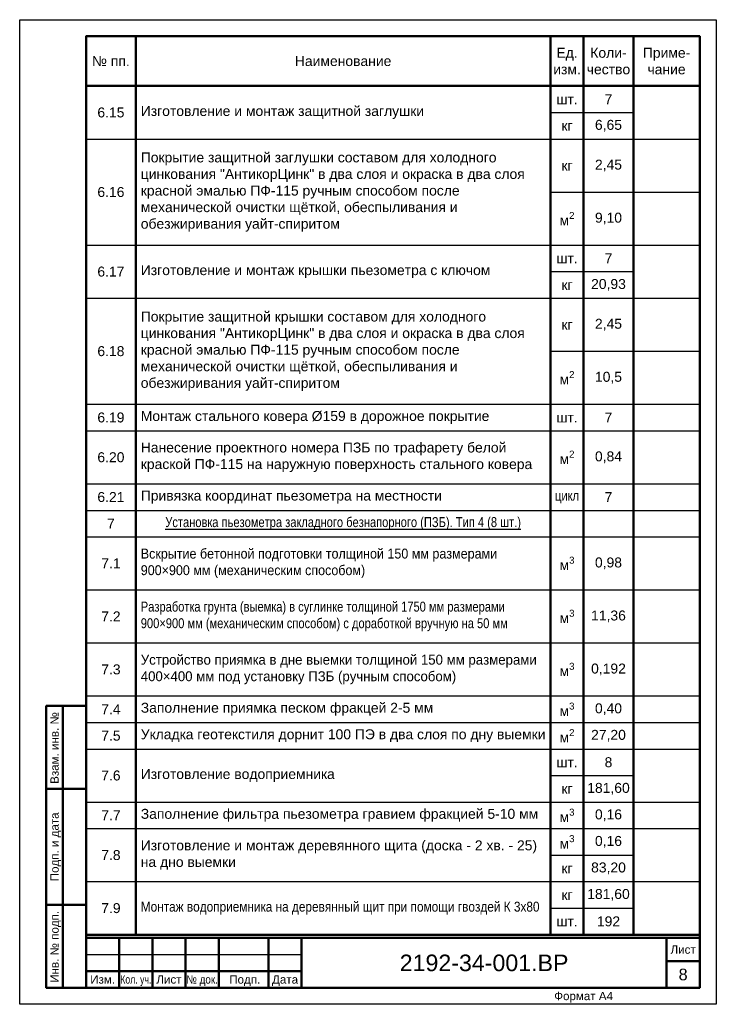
# Paper-space layout '8' of a CAD drawing. Header units: millimetres. Extents: x 45 to 255, y -5 to 292.
import ezdxf
from ezdxf.enums import TextEntityAlignment as Align

# ---------------------------------------------------------------- set-up
doc = ezdxf.new("R2010")
doc.units = ezdxf.units.MM
doc.layers.add('ГТО-2 Рамка и штамп', color=7, linetype='Continuous', lineweight=25)
doc.layers.add('ОКИАиМ_Рамка и штамп', color=7, linetype='Continuous', lineweight=25)
doc.styles.add('Arial', font='arial.ttf')
doc.styles.add('ГТО-2', font='arial.ttf')
doc.styles.add('ОКИАиМ', font='arial.ttf')

# ---------------------------------------------------------------- blocks, each defined once
blk = doc.blocks.new('*U4')
at = {"layer": 'ОКИАиМ_Рамка и штамп', "lineweight": 50}
for p, q in [((-197, 5), (-197, 90)), ((-202, 65), (-190, 65)), ((-202, 30), (-190, 30)), ((-180, 20), (-180, 5)), ((-170, 20), (-170, 5)), ((-160, 20), (-160, 5)), ((-150, 20), (-150, 5)), ((-135, 20), (-135, 5)), ((-125, 20), (-125, 5)), ((-15, 20), (-15, 5)), ((-5, 13), (-15, 13)), ((-190, 10), (-125, 10))]:
    blk.add_line(p, q, dxfattribs=at)
at = {"layer": 'ОКИАиМ_Рамка и штамп', "lineweight": 25}
blk.add_line((-190, 15), (-125, 15), dxfattribs=at)
blk.add_lwpolyline([(0, 0), (-210, 0), (-210, 297), (0, 297)], close=True, dxfattribs=at)
at = {"layer": 'ОКИАиМ_Рамка и штамп', "lineweight": 50}
for points in [[(-5, 5), (-190, 5), (-190, 292), (-5, 292)], [(-190, 5), (-202, 5), (-202, 90), (-190, 90)], [(-190, 5), (-5, 5), (-5, 20), (-190, 20)]]:
    blk.add_lwpolyline(points, close=True, dxfattribs=at)
at = {"layer": 'ОКИАиМ_Рамка и штамп', "style": 'ОКИАиМ'}
for s, p in [('Взам. инв. №', (-199.5, 66.5)), ('Инв. № подп.', (-199.5, 6.5))]:
    blk.add_text(s, height=2.5, rotation=90, dxfattribs=at).set_placement(p, align=Align.MIDDLE_LEFT)
blk.add_text('Подп. и дата', height=2.5, rotation=90, dxfattribs=at).set_placement((-199.5, 47.5), align=Align.MIDDLE_CENTER)
blk.add_text('Лист', height=2.5, dxfattribs=at).set_placement((-10, 16.5), align=Align.MIDDLE_CENTER)
for s, p in [('Изм.', (-188.74, 8.75)), ('Лист', (-168.79, 8.75)), ('Подп.', (-146.83, 8.75)), ('Дата', (-133.92, 8.75))]:
    blk.add_text(s, height=2.5, dxfattribs=at).set_placement(p, align=Align.TOP_LEFT)
for s, width, p in [('Кол. уч.', 0.75, (-179.68, 8.75)), ('№ док.', 0.85, (-159.76, 8.75))]:
    blk.add_text(s, height=2.5, dxfattribs=dict(at, width=width)).set_placement(p, align=Align.TOP_LEFT)
at = {"layer": 'ОКИАиМ_Рамка и штамп', "style": 'ОКИАиМ', "flags": 8}
for tag, p in [('ИНВНОМЕРВЗАМЕН6', (-193.5, 66.5)), ('ИНВНОМЕР6', (-193.5, 6.5))]:
    blk.add_attdef(tag, text='', height=2.5, rotation=90, dxfattribs=at).set_placement(p, align=Align.MIDDLE_LEFT)
at = {"layer": 'ОКИАиМ_Рамка и штамп', "style": 'ОКИАиМ'}
for tag, height, p in [('ОБОЗНАЧЕНИЕ6.1', 5, (-70, 12.5)), ('ЛИСТ6', 3.5, (-10, 9))]:
    blk.add_attdef(tag, text='', height=height, dxfattribs=at).set_placement(p, align=Align.MIDDLE_CENTER)
blk.add_attdef('ФОРМАТ6', text='', height=2.5, dxfattribs=at).set_placement((-40, 3.75), align=Align.TOP_CENTER)
blk = doc.blocks.new('*T8')
at = {"color": 0, "lineweight": 25, "ltscale": 100, "transparency": 16777216}
blk.add_line((0, 0), (185, 0), dxfattribs=at)
at = {"color": 0, "lineweight": 50, "ltscale": 100, "transparency": 16777216}
for p, q in [((0, 0), (0, -128)), ((15, 0), (15, -128)), ((140, 0), (140, -80)), ((150, 0), (150, -128)), ((165, 0), (165, -8)), ((185, 0), (185, -128)), ((140, -88), (140, -104)), ((0, -128), (185, -128))]:
    blk.add_line(p, q, dxfattribs=at)
at = {"color": 0, "linetype": 'ByBlock', "lineweight": -2, "ltscale": 100, "transparency": 16777216}
for p, q in [((0, -8), (150, -8)), ((0, -24), (185, -24)), ((0, -40), (185, -40)), ((0, -56), (185, -56)), ((0, -64), (185, -64)), ((0, -72), (185, -72)), ((140, -80), (165, -80)), ((0, -88), (15, -88)), ((150, -88), (165, -88)), ((0, -96), (140, -96)), ((140, -104), (165, -104)), ((140, -112), (150, -112)), ((140, -120), (165, -120))]:
    blk.add_line(p, q, dxfattribs=at)
at = {"color": 0, "ltscale": 100, "transparency": 16777216}
for p, q in [((150, -8), (185, -8)), ((140, -88), (150, -88)), ((165, -88), (185, -88)), ((140, -96), (185, -96)), ((0, -112), (140, -112)), ((150, -112), (185, -112))]:
    blk.add_line(p, q, dxfattribs=at)
at = {"color": 0, "linetype": 'ByBlock', "lineweight": 50, "ltscale": 100, "transparency": 16777216}
for p, q in [((165, -8), (165, -128)), ((140, -80), (140, -88)), ((140, -104), (140, -128))]:
    blk.add_line(p, q, dxfattribs=at)
at = {"color": 0, "lineweight": -2, "ltscale": 100, "transparency": 16777216}
blk.add_line((15, -88), (140, -88), dxfattribs=at)
at = {"color": 0, "ltscale": 100, "transparency": 16777216, "char_height": 3}
for s, insert, width, attachment_point, style in [('7', (7.5, -4), 12, 5, 'ГТО-2'), ('{\\W0.8;\\LУстановка пьезометра закладного безнапорного (ПЗБ). Тип 4 (8 шт.)}', (77.5, -4), 122, 5, 'ГТО-2'), ('{\\W0.9;\\C256;Вскрытие бетонной подготовки \\C0;толщиной 150 мм размерами 900×900 мм\\C256; (механическим способом\\A1;)}', (16.5, -16), 122, 4, 'Arial'), ('7.1', (7.5, -16), 12, 5, 'ГТО-2'), ('\\A1;м{\\H0.7x;\\S3^ ;}', (145, -16), 7, 5, 'ГТО-2'), ('0,98', (157.5, -16), 15, 5, 'ГТО-2'), ('{\\W0.8;Разработка грунта (выемка) в суглинке толщиной 1750 мм размерами 900×900 мм (механическим способом) с доработкой вручную на 50 мм}', (16.5, -32), 122, 4, 'ГТО-2'), ('\\A1;м{\\H0.7x;\\S3^ ;}', (145, -32), 7, 5, 'ГТО-2'), ('7.2', (7.5, -32), 12, 5, 'ГТО-2'), ('11,36', (157.5, -32), 15, 5, 'ГТО-2'), ('{\\W0.95;\\C256;Устройство приямка в дне выемки \\C0;толщиной 150 мм размерами 400×400 мм\\C256; под установку ПЗБ (ручным способом\\A1;)}', (16.5, -48), 122, 4, 'Arial'), ('7.3', (7.5, -48), 12, 5, 'ГТО-2'), ('\\A1;м{\\H0.7x;\\S3^ ;}', (145, -48), 7, 5, 'ГТО-2'), ('0,192', (157.5, -48), 15, 5, 'ГТО-2'), ('7.4', (7.5, -60), 12, 5, 'ГТО-2'), ('Заполнение приямка песком фракцей 2-5 мм', (16.5, -60), 122, 4, 'ГТО-2'), ('\\A1;м{\\H0.7x;\\S3^ ;}', (145, -60), 7, 5, 'ГТО-2'), ('0,40', (157.5, -60), 15, 5, 'ГТО-2'), ('Укладка геотекстиля дорнит 100 ПЭ в два слоя по дну выемки', (16.5, -68), 122, 4, 'ГТО-2'), ('7.5', (7.5, -68), 12, 5, 'ГТО-2'), ('\\A1;м{\\H0.7x;\\S2^ ;}', (145, -68), 7, 5, 'ГТО-2'), ('27,20', (157.5, -68), 15, 5, 'ГТО-2'), ('8', (157.5, -76), 15, 5, 'ГТО-2'), ('шт.', (145, -76), 7, 5, 'ГТО-2'), ('7.6', (7.5, -80), 12, 5, 'ГТО-2'), ('Изготовление водоприемника', (16.5, -80), 122, 4, 'ГТО-2'), ('кг', (145, -84), 7, 5, 'ГТО-2'), ('181,60', (157.5, -84), 15, 5, 'ГТО-2'), ('Заполнение фильтра пьезометра гравием фракцией 5-10 мм', (16.5, -92), 122, 4, 'ГТО-2'), ('7.7', (7.5, -92), 12, 5, 'ГТО-2'), ('\\A1;м{\\H0.7x;\\S3^ ;}', (145, -92), 7, 5, 'ГТО-2'), ('0,16', (157.5, -92), 12, 5, 'ГТО-2'), ('\\A1;м{\\H0.7x;\\S3^ ;}', (145, -100), 7, 5, 'ГТО-2'), ('Изготовление и монтаж деревянного щита (доска - 2 хв. - 25) на дно выемки', (16.5, -104), 122, 4, 'ГТО-2'), ('0,16', (157.5, -100), 15, 5, 'ГТО-2'), ('7.8', (7.5, -104), 12, 5, 'ГТО-2'), ('кг', (145, -108), 7, 5, 'ГТО-2'), ('83,20', (157.5, -108), 15, 5, 'ГТО-2'), ('{\\W0.85;Монтаж водоприемника на деревянный щит при помощи гвоздей К 3х80 }', (16.5, -120), 122, 4, 'ГТО-2'), ('кг', (145, -116), 7, 5, 'ГТО-2'), ('181,60', (157.5, -116), 15, 5, 'ГТО-2'), ('7.9', (7.5, -120), 12, 5, 'ГТО-2'), ('шт.', (145, -124), 7, 5, 'ГТО-2'), ('192', (157.5, -124), 15, 5, 'ГТО-2')]:
    blk.add_mtext(s, dxfattribs=dict(at, insert=insert, width=width, attachment_point=attachment_point, style=style))
blk = doc.blocks.new('*T35')
at = {"color": 0, "lineweight": 50, "ltscale": 100, "transparency": 16777216}
for p, q in [((0, 0), (185, 0)), ((0, 0), (0, -15)), ((15, 0), (15, -15)), ((140, 0), (140, -15)), ((150, 0), (150, -15)), ((165, 0), (165, -15)), ((185, 0), (185, -15)), ((0, -15), (185, -15)), ((0, -15), (0, -143)), ((15, -15), (15, -111)), ((140, -15), (140, -23)), ((150, -15), (150, -143)), ((185, -15), (185, -31)), ((165, -31), (165, -63)), ((185, -47), (185, -143)), ((140, -63), (140, -71)), ((165, -95), (165, -111)), ((140, -111), (140, -143)), ((15, -119), (15, -143)), ((165, -119), (165, -143))]:
    blk.add_line(p, q, dxfattribs=at)
at = {"color": 0, "linetype": 'ByBlock', "lineweight": 50, "ltscale": 100, "transparency": 16777216}
for p, q in [((165, -15), (165, -31)), ((140, -23), (140, -63)), ((185, -31), (185, -47)), ((165, -63), (165, -95)), ((140, -71), (140, -111)), ((15, -111), (15, -119)), ((165, -111), (165, -119))]:
    blk.add_line(p, q, dxfattribs=at)
at = {"color": 0, "linetype": 'ByBlock', "lineweight": -2, "ltscale": 100, "transparency": 16777216}
for p, q in [((140, -23), (165, -23)), ((15, -63), (150, -63)), ((165, -63), (185, -63)), ((140, -71), (165, -71)), ((140, -111), (150, -111)), ((150, -119), (165, -119))]:
    blk.add_line(p, q, dxfattribs=at)
at = {"color": 0, "ltscale": 100, "transparency": 16777216}
for p, q in [((0, -31), (15, -31)), ((165, -31), (185, -31)), ((0, -63), (15, -63)), ((0, -79), (15, -79)), ((165, -79), (185, -79)), ((165, -95), (185, -95)), ((0, -111), (15, -111)), ((165, -111), (185, -111)), ((0, -119), (15, -119)), ((165, -119), (185, -119))]:
    blk.add_line(p, q, dxfattribs=at)
at = {"color": 0, "lineweight": 25, "ltscale": 100, "transparency": 16777216}
for p, q in [((15, -31), (165, -31)), ((140, -47), (185, -47)), ((150, -63), (165, -63)), ((15, -79), (165, -79)), ((140, -95), (165, -95)), ((150, -111), (165, -111)), ((140, -119), (150, -119)), ((0, -135), (185, -135)), ((0, -143), (185, -143))]:
    blk.add_line(p, q, dxfattribs=at)
at = {"color": 0, "lineweight": -2, "ltscale": 100, "transparency": 16777216}
for p, q in [((15, -111), (140, -111)), ((15, -119), (140, -119))]:
    blk.add_line(p, q, dxfattribs=at)
at = {"color": 0, "ltscale": 100, "transparency": 16777216, "char_height": 3}
for s, insert, width, attachment_point, style in [('№ пп.', (7.5, -7.5), 12, 5, 'ГТО-2'), ('Наименование', (77.5, -7.5), 122, 5, 'ГТО-2'), ('Ед.\\Pизм.', (145, -7.5), 10, 5, 'ГТО-2'), ('Коли-\\Pчество', (157.5, -7.5), 15, 5, 'ГТО-2'), ('Приме-\\Pчание', (175, -7.5), 17, 5, 'ГТО-2'), ('7', (157.5, -19), 15, 5, 'ГТО-2'), ('Изготовление и монтаж защитной заглушки', (16.5, -23), 122, 4, 'ГТО-2'), ('шт.', (145, -19), 7, 5, 'ГТО-2'), ('6.15', (7.5, -23), 12, 5, 'ГТО-2'), ('кг', (145, -27), 7, 5, 'ГТО-2'), ('6,65', (157.5, -27), 15, 5, 'ГТО-2'), ('{\\C256;Покрытие защитной заглушки }составом для холодного цинкования "АнтикорЦинк"{\\C256; в два слоя и окраска в два слоя красной эмалью ПФ-115 ручным способом после механической очистки щёткой, обеспыливания и обезжиривания уайт-спиритом}', (16.5, -47), 122, 4, 'Arial'), ('кг', (145, -39), 7, 5, 'ГТО-2'), ('2,45', (157.5, -39), 15, 5, 'ГТО-2'), ('6.16', (7.5, -47), 12, 5, 'ГТО-2'), ('\\A1;м{\\H0.7x;\\S2^ ;}', (145, -55), 7, 5, 'ГТО-2'), ('9,10', (157.5, -55), 12, 5, 'ГТО-2'), ('7', (157.5, -67), 15, 5, 'ГТО-2'), ('шт.', (145, -67), 7, 5, 'ГТО-2'), ('6.17', (7.5, -71), 12, 5, 'ГТО-2'), ('Изготовление и монтаж крышки пьезометра с ключом ', (16.5, -71), 122, 4, 'ГТО-2'), ('кг', (145, -75), 7, 5, 'ГТО-2'), ('20,93', (157.5, -75), 15, 5, 'ГТО-2'), ('{\\C256;Покрытие защитной крышки }составом для холодного цинкования "АнтикорЦинк"{\\C256; в два слоя и окраска в два слоя красной эмалью ПФ-115 ручным способом после механической очистки щёткой, обеспыливания и обезжиривания уайт-спиритом}', (16.5, -95), 122, 4, 'Arial'), ('кг', (145, -87), 7, 5, 'ГТО-2'), ('2,45', (157.5, -87), 15, 5, 'ГТО-2'), ('6.18', (7.5, -95), 12, 5, 'ГТО-2'), ('\\A1;м{\\H0.7x;\\S2^ ;}', (145, -103), 7, 5, 'ГТО-2'), ('10,5', (157.5, -103), 12, 5, 'ГТО-2'), ('6.19', (7.5, -115), 12, 5, 'ГТО-2'), ('Монтаж стального ковера Ø159 в дорожное покрытие', (16.5, -115), 122, 4, 'ГТО-2'), ('шт.', (145, -115), 7, 5, 'ГТО-2'), ('7', (157.5, -115), 15, 5, 'ГТО-2'), ('Нанесение проектного номера ПЗБ по трафарету белой краской ПФ-115 на наружную поверхность стального ковера', (16.5, -127), 122, 4, 'ГТО-2'), ('\\A1;м{\\H0.7x;\\S2^ ;}', (145, -127), 7, 5, 'ГТО-2'), ('6.20', (7.5, -127), 12, 5, 'ГТО-2'), ('0,84', (157.5, -127), 12, 5, 'ГТО-2'), ('6.21', (7.5, -139), 12, 5, 'ГТО-2'), ('{\\C256;Привязка координат пьезометра на местности}', (16.5, -139), 122, 4, 'Arial'), ('{\\W0.8;цикл}', (145, -139), 7, 5, 'ГТО-2'), ('7', (157.5, -139), 12, 5, 'ГТО-2')]:
    blk.add_mtext(s, dxfattribs=dict(at, insert=insert, width=width, attachment_point=attachment_point, style=style))

psp = doc.layouts.new('8')

# ---------------------------------------------------------------- block references
for name, p in [('*T35', (64.63, 287.1)), ('*T8', (64.63, 144.1))]:
    psp.add_blockref(name, p)
at = {"layer": 'ГТО-2 Рамка и штамп'}
psp.add_blockref('*U4', (254.63, -4.9), dxfattribs=at).add_auto_attribs({'ОБОЗНАЧЕНИЕ6.1': '2192-34-001.ВР', 'ФОРМАТ6': 'Формат А4', 'ЛИСТ6': '8'})

doc.saveas('drawing.dxf')
